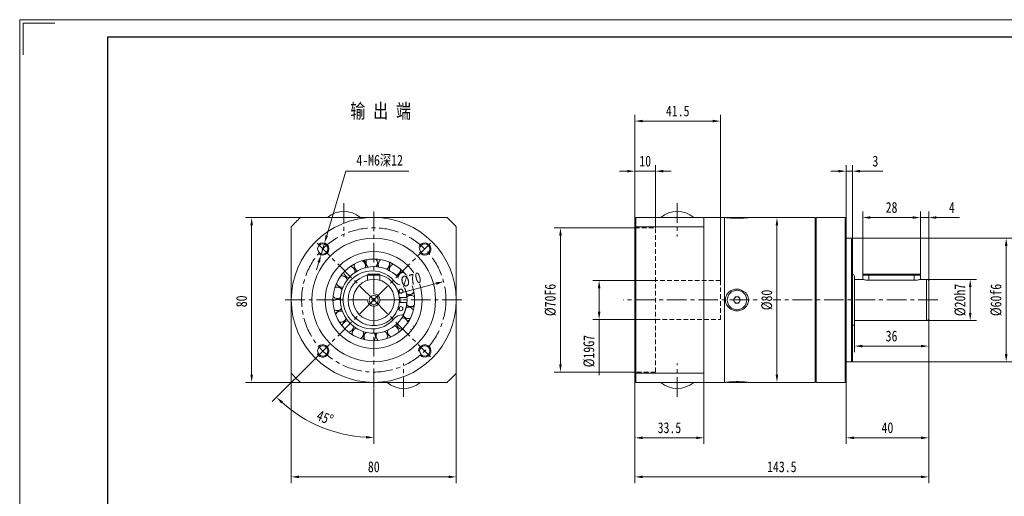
# Model space of a CAD drawing. Header units: millimetres. Extents: x -82 to 634, y -86 to 420.
# Tile 2 of 3: x -82 to 395, y 189 to 420. Entities that reach past the tile are written whole.
import ezdxf

# ---------------------------------------------------------------- set-up
doc = ezdxf.new("R2010")
doc.units = ezdxf.units.MM
doc.header["$LTSCALE"] = 1.5
doc.linetypes.add('CENTER', pattern=[10.16, 6.35, -1.27, 1.27, -1.27])
doc.linetypes.add('DASHED', pattern=[0.75, 0.5, -0.25])
doc.layers.get('0').update_dxf_attribs({"lineweight": 18})
for name, color, linetype, lineweight in [('1轮廓实线层', 7, 'Continuous', 18), ('2细线层', 4, 'Continuous', 18), ('3中心线层', 1, 'CENTER', 18), ('4虚线层', 6, 'DASHED', 18), ('7标注层', 4, 'Continuous', 18), ('细实线', 7, 'Continuous', 18)]:
    doc.layers.add(name, color=color, linetype=linetype, lineweight=lineweight)
doc.styles.add('PC_TEXTSTYLE', font='txt', dxfattribs={"width": 0.8})
doc.styles.add('TH_GBDIM', font='txt', dxfattribs={"width": 0.8})
doc.dimstyles.new('TH_GBDIM', dxfattribs={"dimscale": 1.5, "dimtxt": 3.5, "dimasz": 2.5, "dimexe": 2, "dimexo": 0, "dimgap": 1.5, "dimtad": 1, "dimdec": 1, "dimdsep": 46, "dimtxsty": 'TH_GBDIM', "dimcen": 2.5, "dimdle": 5, "dimclrd": 4, "dimclre": 4, "dimclrt": 3, "dimadec": 0, "dimazin": 2, "dimtfac": 0.714286, "dimtdec": 1, "dimtmove": 0, "dimatfit": 3, "dimfxl": 1, "dimtolj": 1, "dimarcsym": 0})

# ---------------------------------------------------------------- blocks, each defined once
blk = doc.blocks.new('*X3')
at = {"layer": '7标注层', "transparency": 16777216}
for points in [[(395.63, 310.54), (396.88, 310.54), (396.25, 314.29)], [(395.63, 258.04), (396.88, 258.04), (396.25, 254.29)]]:
    blk.add_hatch(color=4, dxfattribs=at).paths.add_polyline_path(points, flags=0)
at = {"layer": '7标注层', "color": 4, "transparency": 16777216}
for p, q in [((321.14, 314.29), (399.25, 314.29)), ((396.25, 310.54), (396.25, 258.04)), ((321.14, 254.29), (399.25, 254.29))]:
    blk.add_line(p, q, dxfattribs=at)
at = {"layer": '7标注层', "color": 3, "transparency": 16777216, "insert": (391.38, 284.29), "char_height": 5.25, "width": 28.98, "attachment_point": 5, "rotation": 90, "style": 'TH_GBDIM'}
blk.add_mtext('%%C60f6', dxfattribs=at)
blk = doc.blocks.new('*X4')
at = {"layer": '7标注层', "transparency": 16777216}
for points in [[(378.17, 290.54), (379.42, 290.54), (378.8, 294.29)], [(378.17, 278.04), (379.42, 278.04), (378.8, 274.29)]]:
    blk.add_hatch(color=4, dxfattribs=at).paths.add_polyline_path(points, flags=0)
at = {"layer": '7标注层', "color": 4, "transparency": 16777216}
for p, q in [((357.64, 294.29), (381.8, 294.29)), ((378.8, 278.04), (378.8, 290.54)), ((357.64, 274.29), (381.8, 274.29))]:
    blk.add_line(p, q, dxfattribs=at)
at = {"layer": '7标注层', "color": 3, "transparency": 16777216, "insert": (373.92, 284.29), "char_height": 5.25, "width": 28.9333, "attachment_point": 5, "rotation": 90, "style": 'TH_GBDIM'}
blk.add_mtext('%%C20h7', dxfattribs=at)
blk = doc.blocks.new('*X5')
at = {"layer": '7标注层', "transparency": 16777216}
for points in [[(179.39, 315.54), (180.64, 315.54), (180.01, 319.29)], [(179.39, 253.04), (180.64, 253.04), (180.01, 249.29)]]:
    blk.add_hatch(color=4, dxfattribs=at).paths.add_polyline_path(points, flags=0)
at = {"layer": '7标注层', "color": 4, "transparency": 16777216}
for p, q in [((216.14, 319.29), (177.01, 319.29)), ((180.01, 315.54), (180.01, 253.04)), ((216.14, 249.29), (177.01, 249.29))]:
    blk.add_line(p, q, dxfattribs=at)
at = {"layer": '7标注层', "color": 3, "transparency": 16777216, "insert": (175.14, 284.29), "char_height": 5.25, "width": 28.98, "attachment_point": 5, "rotation": 90, "style": 'TH_GBDIM'}
blk.add_mtext('%%C70F6', dxfattribs=at)
blk = doc.blocks.new('*X6')
at = {"layer": '7标注层', "transparency": 16777216}
for points in [[(212.39, 347.43), (212.39, 346.18), (216.14, 346.8)], [(229.89, 347.43), (229.89, 346.18), (226.14, 346.8)]]:
    blk.add_hatch(color=4, dxfattribs=at).paths.add_polyline_path(points, flags=0)
at = {"layer": '7标注层', "color": 4, "transparency": 16777216}
for p, q in [((216.14, 323.79), (216.14, 349.8)), ((226.14, 319.29), (226.14, 349.8)), ((212.39, 346.8), (208.64, 346.8)), ((216.14, 346.8), (226.14, 346.8)), ((229.89, 346.8), (233.64, 346.8))]:
    blk.add_line(p, q, dxfattribs=at)
at = {"layer": '7标注层', "color": 3, "transparency": 16777216, "insert": (221.14, 351.68), "char_height": 5.25, "width": 9.9867, "attachment_point": 5, "style": 'TH_GBDIM'}
blk.add_mtext('10', dxfattribs=at)
blk = doc.blocks.new('*X7')
at = {"layer": '7标注层', "transparency": 16777216}
for points in [[(219.89, 371.75), (219.89, 370.5), (216.14, 371.13)], [(253.89, 371.75), (253.89, 370.5), (257.64, 371.13)]]:
    blk.add_hatch(color=4, dxfattribs=at).paths.add_polyline_path(points, flags=0)
at = {"layer": '7标注层', "color": 4, "transparency": 16777216}
for p, q in [((216.14, 324.29), (216.14, 374.13)), ((257.64, 293.79), (257.64, 374.13)), ((219.89, 371.13), (253.89, 371.13))]:
    blk.add_line(p, q, dxfattribs=at)
at = {"layer": '7标注层', "color": 3, "transparency": 16777216, "insert": (236.89, 376), "char_height": 5.25, "width": 22.7267, "attachment_point": 5, "style": 'TH_GBDIM'}
blk.add_mtext('41.5', dxfattribs=at)
blk = doc.blocks.new('*X8')
at = {"layer": '7标注层', "transparency": 16777216}
for points in [[(219.89, 199.03), (219.89, 197.78), (216.14, 198.4)], [(354.89, 199.03), (354.89, 197.78), (358.64, 198.4)]]:
    blk.add_hatch(color=4, dxfattribs=at).paths.add_polyline_path(points, flags=0)
at = {"layer": '7标注层', "color": 4, "transparency": 16777216}
for p, q in [((358.64, 275.29), (358.64, 195.4)), ((216.14, 244.79), (216.14, 195.4)), ((219.89, 198.4), (354.89, 198.4))]:
    blk.add_line(p, q, dxfattribs=at)
at = {"layer": '7标注层', "color": 3, "transparency": 16777216, "insert": (287.39, 203.28), "char_height": 5.25, "width": 27.7667, "attachment_point": 5, "style": 'TH_GBDIM'}
blk.add_mtext('143.5', dxfattribs=at)
blk = doc.blocks.new('*X9')
at = {"layer": '7标注层', "transparency": 16777216}
for points in [[(350.89, 324.92), (350.89, 323.67), (354.64, 324.29)], [(362.39, 324.92), (362.39, 323.67), (358.64, 324.29)]]:
    blk.add_hatch(color=4, dxfattribs=at).paths.add_polyline_path(points, flags=0)
at = {"layer": '7标注层', "color": 4, "transparency": 16777216}
for p, q in [((354.64, 296.39), (354.64, 327.29)), ((358.64, 293.29), (358.64, 327.29)), ((350.89, 324.29), (347.14, 324.29)), ((354.64, 324.29), (358.64, 324.29)), ((362.39, 324.29), (373.64, 324.29))]:
    blk.add_line(p, q, dxfattribs=at)
at = {"layer": '7标注层', "color": 3, "transparency": 16777216, "insert": (369.89, 329.17), "char_height": 5.25, "width": 5.1333, "attachment_point": 5, "style": 'TH_GBDIM'}
blk.add_mtext('4', dxfattribs=at)
blk = doc.blocks.new('*X10')
at = {"layer": '7标注层', "transparency": 16777216}
for points in [[(330.39, 324.92), (330.39, 323.67), (326.64, 324.29)], [(350.89, 324.92), (350.89, 323.67), (354.64, 324.29)]]:
    blk.add_hatch(color=4, dxfattribs=at).paths.add_polyline_path(points, flags=0)
at = {"layer": '7标注层', "color": 4, "transparency": 16777216}
for p, q in [((326.64, 296.39), (326.64, 327.29)), ((354.64, 296.39), (354.64, 327.29)), ((330.39, 324.29), (350.89, 324.29))]:
    blk.add_line(p, q, dxfattribs=at)
at = {"layer": '7标注层', "color": 3, "transparency": 16777216, "insert": (340.64, 329.17), "char_height": 5.25, "width": 10.64, "attachment_point": 5, "style": 'TH_GBDIM'}
blk.add_mtext('28', dxfattribs=at)
blk = doc.blocks.new('*X11')
at = {"layer": '7标注层', "transparency": 16777216}
for points in [[(326.39, 262.52), (326.39, 261.27), (322.64, 261.89)], [(354.89, 262.52), (354.89, 261.27), (358.64, 261.89)]]:
    blk.add_hatch(color=4, dxfattribs=at).paths.add_polyline_path(points, flags=0)
at = {"layer": '7标注层', "color": 4, "transparency": 16777216}
for p, q in [((322.64, 272.79), (322.64, 258.89)), ((358.64, 272.79), (358.64, 258.89)), ((326.39, 261.89), (354.89, 261.89))]:
    blk.add_line(p, q, dxfattribs=at)
at = {"layer": '7标注层', "color": 3, "transparency": 16777216, "insert": (340.64, 266.77), "char_height": 5.25, "width": 10.5933, "attachment_point": 5, "style": 'TH_GBDIM'}
blk.add_mtext('36', dxfattribs=at)
blk = doc.blocks.new('*X12')
at = {"layer": '7标注层', "transparency": 16777216}
for points in [[(314.89, 347.43), (314.89, 346.18), (318.64, 346.8)], [(325.39, 347.43), (325.39, 346.18), (321.64, 346.8)]]:
    blk.add_hatch(color=4, dxfattribs=at).paths.add_polyline_path(points, flags=0)
at = {"layer": '7标注层', "color": 4, "transparency": 16777216}
for p, q in [((318.64, 323.79), (318.64, 349.8)), ((321.64, 313.79), (321.64, 349.8)), ((314.89, 346.8), (311.14, 346.8)), ((318.64, 346.8), (321.64, 346.8)), ((325.39, 346.8), (336.44, 346.8))]:
    blk.add_line(p, q, dxfattribs=at)
at = {"layer": '7标注层', "color": 3, "transparency": 16777216, "insert": (332.79, 351.68), "char_height": 5.25, "width": 4.5267, "attachment_point": 5, "style": 'TH_GBDIM'}
blk.add_mtext('3', dxfattribs=at)
blk = doc.blocks.new('*X13')
at = {"layer": '7标注层', "transparency": 16777216}
for points in [[(322.39, 217.99), (322.39, 216.74), (318.64, 217.37)], [(354.89, 217.99), (354.89, 216.74), (358.64, 217.37)]]:
    blk.add_hatch(color=4, dxfattribs=at).paths.add_polyline_path(points, flags=0)
at = {"layer": '7标注层', "color": 4, "transparency": 16777216}
for p, q in [((318.64, 244.79), (318.64, 214.37)), ((358.64, 244.79), (358.64, 214.37)), ((322.39, 217.37), (354.89, 217.37))]:
    blk.add_line(p, q, dxfattribs=at)
at = {"layer": '7标注层', "color": 3, "transparency": 16777216, "insert": (338.64, 222.24), "char_height": 5.25, "width": 10.92, "attachment_point": 5, "style": 'TH_GBDIM'}
blk.add_mtext('40', dxfattribs=at)
blk = doc.blocks.new('*X14')
at = {"layer": '7标注层', "transparency": 16777216}
for points in [[(219.89, 217.99), (219.89, 216.74), (216.14, 217.37)], [(245.89, 217.99), (245.89, 216.74), (249.64, 217.37)]]:
    blk.add_hatch(color=4, dxfattribs=at).paths.add_polyline_path(points, flags=0)
at = {"layer": '7标注层', "color": 4, "transparency": 16777216}
for p, q in [((216.14, 244.29), (216.14, 214.37)), ((249.64, 244.29), (249.64, 214.37)), ((219.89, 217.37), (245.89, 217.37))]:
    blk.add_line(p, q, dxfattribs=at)
at = {"layer": '7标注层', "color": 3, "transparency": 16777216, "insert": (232.89, 222.24), "char_height": 5.25, "width": 22.4467, "attachment_point": 5, "style": 'TH_GBDIM'}
blk.add_mtext('33.5', dxfattribs=at)
blk = doc.blocks.new('*X18')
at = {"layer": '7标注层', "transparency": 16777216}
for points in [[(66.01, 315.69), (67.21, 315.34), (65.55, 311.92)], [(62.19, 302.74), (63.39, 302.39), (63.85, 306.16)]]:
    blk.add_hatch(color=4, dxfattribs=at).paths.add_polyline_path(points, flags=0)
at = {"layer": '7标注层', "color": 4, "transparency": 16777216}
for p, q in [((75.82, 346.8), (66.61, 315.51)), ((106.53, 346.8), (75.82, 346.8)), ((63.85, 306.16), (65.55, 311.92)), ((62.79, 302.56), (61.73, 298.97))]:
    blk.add_line(p, q, dxfattribs=at)
at = {"layer": '7标注层', "color": 3, "transparency": 16777216, "insert": (92.3, 351.88), "char_height": 5.25, "width": 46.62, "attachment_point": 5, "style": 'TH_GBDIM'}
blk.add_mtext('4-M6深12', dxfattribs=at)
blk = doc.blocks.new('*X23')
at = {"layer": '7标注层', "transparency": 16777216}
for points in [[(53.2, 199.03), (53.2, 197.78), (49.45, 198.4)], [(125.7, 199.03), (125.7, 197.78), (129.45, 198.4)]]:
    blk.add_hatch(color=4, dxfattribs=at).paths.add_polyline_path(points, flags=0)
at = {"layer": '7标注层', "color": 4, "transparency": 16777216}
for p, q in [((49.45, 248.76), (49.45, 195.4)), ((129.45, 248.76), (129.45, 195.4)), ((53.2, 198.4), (125.7, 198.4))]:
    blk.add_line(p, q, dxfattribs=at)
at = {"layer": '7标注层', "color": 3, "transparency": 16777216, "insert": (89.45, 203.28), "char_height": 5.25, "width": 10.8267, "attachment_point": 5, "style": 'TH_GBDIM'}
blk.add_mtext('80', dxfattribs=at)
blk = doc.blocks.new('*X24')
at = {"layer": '7标注层', "transparency": 16777216}
for points in [[(29.58, 320.54), (30.83, 320.54), (30.21, 324.29)], [(29.58, 248.04), (30.83, 248.04), (30.21, 244.29)]]:
    blk.add_hatch(color=4, dxfattribs=at).paths.add_polyline_path(points, flags=0)
at = {"layer": '7标注层', "color": 4, "transparency": 16777216}
for p, q in [((53.92, 324.29), (27.21, 324.29)), ((30.21, 320.54), (30.21, 248.04)), ((53.92, 244.29), (27.21, 244.29))]:
    blk.add_line(p, q, dxfattribs=at)
at = {"layer": '7标注层', "color": 3, "transparency": 16777216, "insert": (25.33, 283.63), "char_height": 5.25, "width": 10.8267, "attachment_point": 5, "rotation": 90, "style": 'TH_GBDIM'}
blk.add_mtext('80', dxfattribs=at)
blk = doc.blocks.new('*X26')
at = {"transparency": 16777216}
for points in [[(44.54, 234.05), (45.4, 234.96), (42.24, 237.08)], [(85.72, 218.26), (85.68, 217.01), (89.45, 217.53)]]:
    blk.add_hatch(color=4, dxfattribs=at).paths.add_polyline_path(points, flags=0)
at = {"color": 4, "transparency": 16777216}
for p, q in [((61.92, 256.76), (40.12, 234.96)), ((89.45, 241.29), (89.45, 214.53))]:
    blk.add_line(p, q, dxfattribs=at)
blk.add_arc((89.45, 284.29), 66.76, 228.2188, 266.7812, dxfattribs=at)
at = {"color": 3, "transparency": 16777216, "insert": (65.77, 227.12), "char_height": 5.25, "width": 18.8557, "attachment_point": 5, "rotation": 337.5, "style": 'TH_GBDIM'}
blk.add_mtext('45%%D', dxfattribs=at)
blk = doc.blocks.new('*X28')
at = {"layer": '7标注层', "transparency": 16777216}
for points in [[(284.41, 320.54), (285.66, 320.54), (285.04, 324.29)], [(284.41, 248.04), (285.66, 248.04), (285.04, 244.29)]]:
    blk.add_hatch(color=4, dxfattribs=at).paths.add_polyline_path(points, flags=0)
at = {"layer": '7标注层', "color": 4, "transparency": 16777216}
for p, q in [((282.44, 324.29), (288.04, 324.29)), ((285.04, 320.54), (285.04, 248.04)), ((282.44, 244.29), (288.04, 244.29))]:
    blk.add_line(p, q, dxfattribs=at)
at = {"layer": '7标注层', "color": 3, "transparency": 16777216, "insert": (280.16, 284.29), "char_height": 5.25, "width": 17.08, "attachment_point": 5, "rotation": 90, "style": 'TH_GBDIM'}
blk.add_mtext('%%C80', dxfattribs=at)
blk = doc.blocks.new('*X29')
at = {"layer": '7标注层', "transparency": 16777216}
for points in [[(198.15, 289.99), (199.4, 289.99), (198.78, 293.74)], [(198.15, 278.59), (199.4, 278.59), (198.78, 274.84)]]:
    blk.add_hatch(color=4, dxfattribs=at).paths.add_polyline_path(points, flags=0)
at = {"layer": '7标注层', "color": 4, "transparency": 16777216}
for p, q in [((226.14, 293.74), (195.78, 293.74)), ((198.78, 289.99), (198.78, 278.59)), ((226.14, 274.84), (195.78, 274.84)), ((198.78, 274.84), (198.78, 247.79))]:
    blk.add_line(p, q, dxfattribs=at)
at = {"layer": '7标注层', "color": 3, "transparency": 16777216, "insert": (193.9, 259.44), "char_height": 5.25, "width": 28.9333, "attachment_point": 5, "rotation": 90, "style": 'TH_GBDIM'}
blk.add_mtext('%%C19G7', dxfattribs=at)
blk = doc.blocks.new('*X30')
at = {"layer": '7标注层', "transparency": 16777216}
blk.add_hatch(color=4, dxfattribs=at).paths.add_polyline_path([(119.51, 292.85), (119.83, 291.64), (123.29, 293.2)], flags=0)
at = {"layer": '7标注层', "color": 4, "transparency": 16777216}
blk.add_line((101.44, 287.45), (119.67, 292.24), dxfattribs=at)
at = {"layer": '7标注层', "color": 3, "transparency": 16777216, "insert": (107.5, 294.08), "char_height": 5.25, "width": 19.1456, "attachment_point": 5, "rotation": 14.7469, "style": 'TH_GBDIM'}
blk.add_mtext('%%C70', dxfattribs=at)

msp = doc.modelspace()

# ---------------------------------------------------------------- linework, layer by layer
at = {"color": 7, "linetype": 'Continuous', "lineweight": 15}
for p, q in [((84.732499, 324.290302), (84.732499, 324.011442)), ((84.732499, 324.290302), (89.447499, 324.290302)), ((89.447499, 324.290302), (94.162499, 324.290302)), ((94.162499, 324.290302), (94.162499, 324.011442)), ((216.140027, 319.627961), (216.140027, 323.790303)), ((216.640028, 324.290304), (216.640028, 319.818462)), ((249.640024, 324.290304), (216.640028, 324.290304)), ((249.640024, 324.290304), (249.640024, 319.818462)), ((259.640026, 284.290303), (259.640026, 324.290304)), ((259.640026, 244.290302), (259.640026, 324.290304)), ((260.925026, 324.290304), (260.925026, 324.19057)), ((260.925026, 324.290304), (263.282525, 324.290304)), ((263.282525, 324.290304), (270.355026, 324.290304)), ((270.355026, 324.290304), (270.355026, 324.190082)), ((303.640026, 244.290302), (303.640026, 324.290304)), ((304.140027, 324.290304), (304.140027, 284.290303)), ((318.140025, 244.290302), (318.140025, 324.290304)), ((318.640026, 323.790303), (318.640026, 244.790303)), ((49.447498, 319.81846), (49.447498, 289.076533)), ((129.4475, 319.81846), (129.4475, 289.129875)), ((216.140027, 248.952644), (216.140027, 319.627961)), ((216.640028, 319.818462), (249.640024, 319.818462)), ((216.640028, 319.818462), (216.640028, 248.762144)), ((249.640024, 284.290303), (249.640024, 319.818462)), ((321.140028, 254.290304), (321.140028, 314.290302)), ((321.640025, 313.790303), (321.640025, 254.790305)), ((86.847499, 296.790303), (86.447499, 296.390304)), ((92.447499, 296.390304), (86.447499, 296.390304)), ((86.447499, 296.390304), (86.447499, 293.829696)), ((86.847499, 296.790303), (92.047499, 296.790303)), ((92.047499, 296.790303), (92.447499, 296.390304)), ((92.447499, 296.390304), (92.447499, 293.829696)), ((326.640028, 296.390303), (326.640028, 294.290303)), ((329.640026, 296.390303), (326.640028, 296.390303)), ((327.040027, 296.790303), (329.640026, 296.790303)), ((329.640026, 296.790303), (329.640026, 296.390303)), ((329.640026, 296.790303), (351.640026, 296.790303)), ((351.640026, 296.390303), (329.640026, 296.390303)), ((329.640026, 296.390303), (329.640026, 293.829695)), ((351.640026, 296.390303), (351.640026, 296.790303)), ((351.640026, 296.790303), (354.240026, 296.790303)), ((354.640025, 296.390303), (351.640026, 296.390303)), ((351.640026, 296.390303), (351.640026, 293.829695)), ((354.640025, 296.390303), (354.640025, 294.290303)), ((103.766718, 291.540304), (103.036151, 291.540304)), ((110.650387, 292.941749), (110.695296, 293.095478)), ((322.640027, 295.790303), (322.640027, 284.290303)), ((351.640026, 293.829695), (329.640026, 293.829695)), ((357.640023, 284.290303), (357.640023, 294.290303)), ((358.640025, 293.290303), (358.640025, 284.290303)), ((49.447498, 284.290303), (49.447498, 289.005303)), ((107.65316, 286.987577), (107.173272, 286.522795)), ((108.972412, 287.774395), (108.612648, 287.614849)), ((129.4475, 289.005303), (129.4475, 284.290303)), ((49.447498, 279.575303), (49.447498, 284.290303)), ((73.25805, 285.428525), (73.300742, 285.092407)), ((101.884842, 285.540303), (105.448749, 285.540303)), ((105.448749, 283.040303), (101.884842, 283.040303)), ((129.4475, 284.290303), (129.4475, 279.575303)), ((249.640024, 248.762144), (249.640024, 284.290303)), ((259.640026, 244.290302), (259.640026, 284.290303)), ((263.907976, 284.290303), (264.774001, 285.790303)), ((264.774001, 282.790303), (263.907976, 284.290303)), ((264.774001, 285.790303), (266.506052, 285.790303)), ((266.506052, 282.790303), (264.774001, 282.790303)), ((266.506052, 285.790303), (267.372077, 284.290303)), ((267.372077, 284.290303), (266.506052, 282.790303)), ((304.140027, 284.290303), (304.140027, 244.290302)), ((322.640027, 284.290303), (322.640027, 272.790303)), ((357.640023, 274.290303), (357.640023, 284.290303)), ((358.640025, 284.290303), (358.640025, 275.290303)), ((49.447498, 279.450732), (49.447498, 248.762146)), ((129.4475, 279.504074), (129.4475, 248.762146)), ((103.036151, 277.040303), (103.766718, 277.040303)), ((108.581491, 271.527454), (108.567283, 271.686976)), ((216.140027, 244.790303), (216.140027, 248.952644)), ((249.640024, 248.762144), (216.640028, 248.762144)), ((216.640028, 248.762144), (216.640028, 244.290302)), ((249.640024, 248.762144), (249.640024, 244.290302)), ((84.732499, 244.569164), (84.732499, 244.290304)), ((89.447499, 244.290304), (84.732499, 244.290304)), ((94.162499, 244.290304), (89.447499, 244.290304)), ((94.162499, 244.569164), (94.162499, 244.290304)), ((216.640028, 244.290302), (249.640024, 244.290302)), ((260.925026, 244.390043), (260.925026, 244.290302)), ((270.355026, 244.290302), (260.925026, 244.290302)), ((270.355026, 244.390095), (270.355026, 244.290302))]:
    msp.add_line(p, q, dxfattribs=at)
for points in [[(85.090933, 303.639243), (85.313527, 303.203553), (85.734002, 302.590929)], [(91.689241, 300.927719), (91.52567, 300.85255), (90.743715, 300.581819)], [(91.060053, 301.097423), (91.080132, 301.10468), (91.616907, 301.338248)], [(109.919575, 294.773341), (109.835538, 294.813199), (109.77337, 294.838714)], [(101.678994, 288.980775), (102.058108, 287.837494), (102.107412, 287.65729)], [(106.549193, 286.387379), (106.643433, 286.512312), (106.895885, 286.812459)], [(72.916304, 284.349092), (72.923382, 284.608939), (72.882937, 285.229014)], [(73.283192, 284.014096), (73.232238, 284.051983), (72.99306, 284.207303)], [(101.884842, 283.040303), (101.947498, 284.290303), (101.884842, 285.540303)], [(109.216597, 285.88526), (109.097433, 285.98053), (108.816555, 286.166721)], [(102.107412, 280.923317), (101.780819, 279.874512), (101.678994, 279.599831)], [(106.261589, 280.720551), (106.176094, 280.872369), (105.939461, 281.371608)], [(106.514657, 281.087359), (106.592078, 280.947932), (106.756866, 280.682915)], [(89.612334, 268.11079), (90.080319, 268.015029), (90.747944, 267.796777)], [(90.615521, 267.418826), (90.442933, 267.485459), (89.911356, 267.644616)], [(107.338662, 269.996378), (107.404599, 270.009337), (107.494778, 270.032121)], [(84.12119, 265.185552), (84.260342, 265.462151), (84.626689, 266.043274)], [(84.752687, 265.514212), (84.676327, 265.386587), (84.514051, 265.080354)]]:
    msp.add_lwpolyline(points, dxfattribs=at)
for centre, radius in [((89.447499, 284.290303), 40), ((89.447499, 284.290303), 30), ((64.698762, 309.039041), 2.5), ((114.196236, 309.039041), 2.5), ((89.447499, 284.290303), 23.5), ((89.447499, 284.290303), 19.833333), ((89.447499, 284.290303), 16.166667), ((89.447499, 284.290303), 10), ((102.57676, 288.540303), 1), ((265.640026, 284.290303), 4.715), ((102.57676, 280.040303), 1), ((64.698762, 259.541566), 2.5), ((114.196236, 259.541566), 2.5)]:
    msp.add_circle(centre, radius, dxfattribs=at)
msp.add_circle((89.447499, 284.290303), 2.2)
for centre, radius, start, end in [((74.947499, 315.123637), 12.166667, 48.88790956, 131.11209044), ((236.640026, 315.123636), 12.166667, 48.88790956, 131.11209044), ((89.447499, 284.290303), 53.5, 131.61160919, 138.38839081), ((89.447499, 284.290303), 53.5, 41.61160919, 48.38839081), ((82.68183, 300.970403), 2.75, 163.45254765, 247.24026097), ((82.68183, 300.970403), 2.75, 336.9159865, 59.97286058), ((82.781859, 301.010628), 2.75, 336.57280494, 60.36051826), ((89.447499, 305.590303), 5.1735, 203.27715433, 224.02528144), ((88.464432, 302.263438), 2.75, 144.50517923, 228.29289255), ((88.464432, 302.263438), 2.75, 317.96861808, 41.7563314), ((88.572102, 302.269004), 2.75, 317.62543652, 41.41314984), ((94.353565, 301.608805), 2.75, 125.5578108, 209.34552413), ((94.353565, 301.608805), 2.75, 299.02124966, 22.80896298), ((94.457208, 301.579109), 2.75, 298.6780681, 22.46578142), ((99.711049, 299.077444), 2.75, 106.61044238, 190.39815571), ((88.617499, 284.290303), 14.1, 39.17716711, 320.82283289), ((77.632393, 297.86982), 2.75, 182.39991607, 266.18762939), ((89.447499, 284.290303), 12.5, 103.66981248, 180), ((89.447499, 284.290303), 12.5, 180, 76.33018752), ((77.632393, 297.86982), 2.75, 59.97286058, 79.65106824), ((77.713941, 297.940345), 2.75, 355.52017336, 79.30788668), ((77.632393, 297.86982), 2.75, 355.86335492, 59.97286058), ((99.711049, 299.077444), 2.75, 280.07388124, 3.86159456), ((99.799434, 299.015704), 2.75, 279.73069968, 3.518413), ((103.956319, 294.943667), 2.75, 87.66307396, 171.45078728), ((321.640026, 295.790303), 1, 0, 90), ((73.863306, 293.297686), 2.75, 201.34728449, 285.13499781), ((73.863306, 293.297686), 2.75, 59.97286058, 98.59843666), ((73.917537, 293.390868), 2.75, 14.46754178, 98.2552551), ((73.863306, 293.297686), 2.75, 14.81072334, 59.97286058), ((103.03615, 296.040303), 4.5, 219.17716711, 270), ((103.956319, 294.943667), 2.75, 261.12651281, 344.91422614), ((104.019868, 294.856573), 2.75, 260.78333126, 323.90213764), ((89.447499, 284.290303), 16.05, 4.46681152, 26.85366688), ((106.629332, 289.655432), 2.75, 68.71570554, 152.50341886), ((109.235074, 293.438629), 3, 180.65092737, 200.30517828), ((357.640026, 293.290303), 1, 0, 90), ((71.783009, 287.749462), 2.75, 59.97286058, 117.54580508), ((71.804044, 287.855204), 2.75, 33.4149102, 117.20262352), ((71.783009, 287.749462), 2.75, 33.75809176, 59.97286058), ((106.629332, 289.655432), 2.75, 242.17914439, 325.96685772), ((106.661159, 289.552423), 2.75, 241.83596283, 325.62367616), ((71.602494, 281.933227), 2.75, 52.36227862, 136.14999195), ((71.616932, 281.826385), 2.75, 59.97286058, 136.4931735), ((71.783009, 287.749462), 2.75, 220.29465291, 304.08236623), ((89.447499, 284.290303), 13.1, 354.52451493, 5.47548507), ((89.447499, 284.290303), 16.05, 333.14633312, 355.53318848), ((107.440427, 283.785802), 2.75, 223.23177597, 307.01948929), ((107.440427, 283.785802), 2.75, 59.97286058, 133.55605044), ((265.640026, 284.290303), 1.5, 150, 210), ((265.640026, 284.290303), 1.5, 90, 150), ((265.640026, 284.290303), 1.5, 210, 270), ((265.640026, 284.290303), 1.5, 30, 90), ((265.640026, 284.290303), 1.5, 270, 330), ((265.640026, 284.290303), 1.5, 330, 30), ((71.616932, 281.826385), 2.75, 239.24202133, 323.02973465), ((73.334727, 276.266677), 2.75, 71.30964705, 155.09736037), ((73.383075, 276.170311), 2.75, 71.6528286, 155.44054193), ((106.30171, 277.970843), 2.75, 59.97286058, 114.60868202), ((107.437083, 283.678041), 2.75, 222.88859441, 306.67630774), ((106.30171, 277.970843), 2.75, 30.8209687, 59.97286058), ((73.383075, 276.170311), 2.75, 258.18938975, 341.97710307), ((76.813029, 271.46961), 2.75, 90.25701547, 174.04472879), ((76.890047, 271.394165), 2.75, 90.60019703, 174.38791035), ((103.03615, 272.540303), 4.5, 90, 140.82283289), ((103.267749, 272.757711), 2.75, 184.99385757, 268.05073165), ((103.336577, 272.840696), 2.75, 185.33703913, 269.12475245), ((103.336577, 272.840696), 2.75, 59.97286058, 95.6613136), ((106.263556, 277.870006), 2.75, 203.94122599, 287.72893931), ((106.30171, 277.970843), 2.75, 204.28440755, 288.07212087), ((103.336577, 272.840696), 2.75, 11.87360028, 59.97286058), ((107.082432, 271.474332), 3, 98.00338283, 116.3980507), ((321.640026, 272.790303), 1, 270, 0), ((357.640026, 275.290303), 1, 270, 0), ((76.890047, 271.394165), 2.75, 277.13675817, 0.92447149), ((81.660472, 268.061865), 2.75, 109.20438389, 192.99209721), ((81.757813, 268.015515), 2.75, 109.54756545, 193.33527877), ((81.757813, 268.015515), 2.75, 296.08412659, 19.87183992), ((87.351759, 266.412723), 2.75, 128.15175231, 211.93946563), ((87.458877, 266.400491), 2.75, 128.49493387, 212.28264719), ((87.458877, 266.400491), 2.75, 315.03149502, 38.81920834), ((93.270153, 266.700894), 2.75, 147.09912073, 230.88683405), ((93.375438, 266.724106), 2.75, 147.44230229, 231.23001561), ((93.375438, 266.724106), 2.75, 333.97886344, 57.76657676), ((98.774303, 268.895151), 2.75, 166.04648915, 249.83420247), ((98.866347, 268.951291), 2.75, 166.38967071, 250.17738403), ((98.866347, 268.951291), 2.75, 59.97286058, 76.71394518), ((98.866347, 268.951291), 2.75, 352.92623186, 59.97286058), ((89.447499, 284.290303), 53.5, 221.61160919, 228.38839081), ((89.447499, 284.290303), 53.5, 311.61160919, 318.38839081), ((103.947499, 253.45697), 12.166667, 228.88790956, 311.11209044), ((236.640026, 253.456969), 12.166667, 228.88790956, 311.11209044)]:
    msp.add_arc(centre, radius, start, end, dxfattribs=at)
at = {"color": 4}
msp.add_arc((89.447499, 284.290303), 3, 179.99451282, 90, dxfattribs=at)
at = {"color": 7, "linetype": 'Continuous', "lineweight": 15}
for points, knots in [([(53.91934, 324.290302), (55.782443, 324.290302), (59.511901, 324.290302), (65.222047, 324.290302), (71.033345, 324.290302), (76.337772, 324.290302), (80.875216, 324.290302), (83.436419, 324.290302), (84.607927, 324.290302)], [0, 0, 0, 0, 5.8461409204, 11.7024874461, 17.521224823, 23.3377627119, 27.3262802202, 30.6885872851, 30.6885872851, 30.6885872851, 30.6885872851]), ([(94.233729, 324.290302), (94.489767, 324.290302), (96.225434, 324.290302), (99.413108, 324.290302), (103.823139, 324.290302), (108.21826, 324.290302), (112.59741, 324.290302), (116.84415, 324.290302), (120.972296, 324.290302), (123.640807, 324.290302), (124.975658, 324.290302)], [0, 0, 0, 0, 0.7327971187, 4.9675877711, 9.1981096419, 13.5826298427, 17.9708838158, 22.3575499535, 26.5478700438, 30.7419290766, 30.7419290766, 30.7419290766, 30.7419290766]), ([(269.477014, 324.107139), (269.046751, 324.073657), (268.365081, 324.020611), (267.259018, 323.96996), (266.319285, 323.945477), (265.338982, 323.941203), (264.361886, 323.95851), (263.408403, 323.996036), (262.53006, 324.048681), (261.739541, 324.110646), (261.088235, 324.172112), (260.574594, 324.227059), (260.237357, 324.266247), (260.057388, 324.28816), (260.057379, 324.288172), (260.057376, 324.288177)], [0, 0, 0, 0, 1.1910854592, 1.8870519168, 2.6018665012, 3.3219188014, 4.0624216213, 4.7892361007, 5.5378299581, 6.2513180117, 6.987584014, 7.6656947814, 8.3663224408, 8.9992560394, 9.4382914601, 9.4382914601, 9.4382914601, 9.4382914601]), ([(271.224842, 324.288441), (271.224782, 324.288434), (271.224631, 324.288416), (271.064342, 324.268811), (270.768581, 324.234492), (270.280116, 324.180303), (269.780215, 324.134761), (269.477014, 324.107139)], [0, 0, 0, 0, 0.2238990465, 0.5669366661, 0.8966800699, 1.2353133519, 1.7572983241, 1.7572983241, 1.7572983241, 1.7572983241]), ([(329.640026, 293.829695), (329.311409, 293.839891), (328.65454, 293.860272), (327.77181, 294.002052), (327.091578, 294.158721), (326.685556, 294.276486), (326.677436, 294.279106), (326.674107, 294.28018)], [0, 0, 0, 0, 0.6266800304, 1.2526593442, 1.8966368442, 2.5536602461, 3.0101796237, 3.0101796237, 3.0101796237, 3.0101796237]), ([(354.605946, 294.28018), (354.615965, 294.283152), (354.660085, 294.296241), (354.412677, 294.222), (353.88552, 294.083276), (353.079325, 293.924152), (352.279121, 293.838778), (351.788361, 293.831803), (351.640026, 293.829695)], [0, 0, 0, 0, 0.1839683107, 0.8100829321, 1.4437009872, 2.1017180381, 2.7657329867, 3.0533784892, 3.0533784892, 3.0533784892, 3.0533784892]), ([(269.477014, 288.113865), (269.670115, 287.927884), (270.056273, 287.555964), (270.542552, 286.870125), (270.929265, 286.087316), (271.176139, 285.231919), (271.262896, 284.364489), (271.204134, 283.521503), (271.002911, 282.710738), (270.675913, 281.945964), (270.22442, 281.240752), (269.654269, 280.598013), (268.975045, 280.044806), (268.188204, 279.586231), (267.319555, 279.253792), (266.378994, 279.056035), (265.40564, 279.015271), (264.422673, 279.134089), (263.470977, 279.418814), (262.582038, 279.857246), (261.789229, 280.441952), (261.123755, 281.140073), (260.605707, 281.93496), (260.249327, 282.775999), (260.057735, 283.647645), (260.019628, 284.505204), (260.131203, 285.341995), (260.37355, 286.137213), (260.745558, 286.881427), (261.237813, 287.569933), (261.844735, 288.179686), (262.564842, 288.70715), (263.377921, 289.120733), (264.278068, 289.412381), (265.229288, 289.555199), (266.213363, 289.544495), (267.18544, 289.364621), (269.477014, 288.113865), (269.477014, 288.113865)], [0, 0, 0, 0, 0.8035781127, 1.6069749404, 2.5095036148, 3.411769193, 4.260469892, 5.1091600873, 5.9310678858, 6.7531437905, 7.5931402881, 8.433360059, 9.3225622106, 10.2119524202, 11.1558491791, 12.0998418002, 13.0807210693, 14.0615872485, 15.0534257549, 16.0451043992, 17.0208377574, 17.9962404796, 18.9252517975, 19.8539301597, 20.7203958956, 21.5867661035, 22.412505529, 23.2383699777, 24.0679323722, 24.8977116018, 25.7687660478, 26.6400270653, 27.5669788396, 28.4940631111, 29.4655704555, 30.4371046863, 31.4282018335, 34.0490625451, 34.0490625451, 34.0490625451, 34.0490625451]), ([(84.66127, 244.290304), (83.556299, 244.290304), (81.103577, 244.290304), (77.297266, 244.290304), (73.252297, 244.290304), (69.219311, 244.290304), (64.633348, 244.290304), (59.515429, 244.290304), (55.78599, 244.290304), (53.91934, 244.290304)], [0, 0, 0, 0, 3.1707481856, 7.0381583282, 11.0367695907, 15.0387269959, 19.0390732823, 24.8844424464, 30.7419294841, 30.7419294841, 30.7419294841, 30.7419294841]), ([(124.975658, 244.290304), (123.641932, 244.290304), (120.97343, 244.290304), (116.890575, 244.290304), (112.735466, 244.290304), (108.499342, 244.290304), (104.157094, 244.290304), (99.703482, 244.290304), (96.389591, 244.290304), (94.57402, 244.290304), (94.28707, 244.290304)], [0, 0, 0, 0, 4.1902664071, 8.3838321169, 12.6301240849, 16.8778536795, 21.1222829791, 25.4925203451, 29.8673535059, 30.6885875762, 30.6885875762, 30.6885875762, 30.6885875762]), ([(260.055176, 244.292157), (260.050606, 244.291599), (260.029662, 244.289039), (260.136607, 244.302169), (260.369284, 244.329903), (260.743442, 244.372063), (261.233346, 244.422696), (261.841404, 244.478297), (262.55856, 244.533474), (263.373781, 244.582412), (264.269965, 244.619099), (265.224654, 244.638403), (266.204135, 244.636855), (267.180926, 244.613711), (268.329174, 244.562627), (269.038384, 244.507538), (269.477014, 244.473467)], [0, 0, 0, 0, 0.1693818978, 0.7763100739, 1.4007293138, 2.0112151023, 2.637829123, 3.2790660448, 3.936781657, 4.6188850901, 5.3190266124, 6.0333778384, 6.7676348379, 7.4958078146, 8.2453599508, 9.4604358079, 9.4604358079, 9.4604358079, 9.4604358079]), ([(269.477014, 244.473467), (269.668197, 244.456502), (270.054913, 244.422186), (270.537291, 244.371913), (270.931519, 244.327579), (271.163372, 244.29973), (271.25926, 244.287956), (271.235404, 244.290869), (271.233157, 244.291144)], [0, 0, 0, 0, 0.3258746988, 0.659163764, 1.0233798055, 1.3994986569, 1.7423320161, 1.777977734, 1.777977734, 1.777977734, 1.777977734])]:
    msp.add_open_spline(points, degree=3, knots=knots, dxfattribs=at)
for points in [[(216.140027, 323.790303), (216.640028, 324.290304)], [(259.640026, 324.290304), (249.640024, 324.290304)], [(260.057376, 324.290304), (259.640026, 324.290304)], [(303.640026, 324.290304), (271.224842, 324.290304)], [(304.140027, 324.290304), (303.640026, 323.790303)], [(318.140025, 324.290304), (304.140027, 324.290304)], [(318.640026, 323.790303), (318.140025, 324.290304)], [(216.140027, 319.627961), (216.640028, 319.818462)], [(321.140028, 314.290302), (318.640026, 314.290302)], [(321.640025, 313.790303), (321.140028, 314.290302)], [(327.040027, 296.790303), (326.640028, 296.390303)], [(354.640025, 296.390303), (354.240026, 296.790303)], [(326.640028, 294.290303), (322.640027, 294.290303)], [(357.640023, 294.290303), (354.640025, 294.290303)], [(49.726362, 289.005303), (49.447498, 289.005303)], [(129.4475, 289.005303), (129.168636, 289.005303)], [(49.447498, 279.575303), (49.726362, 279.575303)], [(129.168636, 279.575303), (129.4475, 279.575303)], [(322.640027, 274.290303), (357.640023, 274.290303)], [(318.640026, 254.290304), (321.140028, 254.290304)], [(321.140028, 254.290304), (321.640025, 254.790305)], [(216.140027, 248.952644), (216.640028, 248.762144)], [(216.640028, 244.290302), (216.140027, 244.790303)], [(249.640024, 244.290302), (259.640026, 244.290302)], [(259.640026, 244.290302), (260.055176, 244.290302)], [(271.233157, 244.290302), (303.640026, 244.290302)], [(303.640026, 244.790303), (304.140027, 244.290302)], [(304.140027, 244.290302), (318.140025, 244.290302)], [(318.140025, 244.290302), (318.640026, 244.790303)]]:
    msp.add_open_spline(points, degree=1, dxfattribs=at)
at = {"layer": '2细线层'}
for centre, start, end in [((64.698762, 309.039041), 227.45628572, 135), ((114.196236, 309.039041), 213.12653828, 163.02904419), ((64.698762, 259.541566), 208.26801442, 132.54371428), ((114.196236, 259.541566), 222.54371428, 181.31411335)]:
    msp.add_arc(centre, 3, start, end, dxfattribs=at)
at = {"layer": '3中心线层'}
for p, q in [((74.947499, 331.256423), (74.947499, 315.123637)), ((236.640026, 331.256423), (236.640026, 315.123636)), ((89.447499, 327.290303), (89.447499, 241.290303)), ((89.447499, 284.290303), (61.917854, 311.819948)), ((89.447499, 284.290303), (116.977144, 311.819948)), ((46.447499, 284.290303), (132.447499, 284.290303)), ((89.447499, 284.290303), (61.917854, 256.760658)), ((89.447499, 284.290303), (116.977144, 256.760658)), ((363.110393, 284.290303), (210.599407, 284.290303)), ((103.947499, 237.324183), (103.947499, 253.45697)), ((236.640026, 237.324183), (236.640026, 253.45697))]:
    msp.add_line(p, q, dxfattribs=at)
msp.add_circle((89.447499, 284.290303), 35, dxfattribs=at)
at = {"layer": '4虚线层', "lineweight": 15, "ltscale": 3}
for p, q in [((216.140027, 319.290303), (226.140033, 319.290303)), ((226.140033, 249.290304), (226.140033, 319.290303)), ((257.640029, 293.737524), (226.140033, 293.737524)), ((257.640029, 293.790302), (257.640029, 274.843081)), ((226.140033, 274.843081), (257.640029, 274.843081)), ((226.140033, 249.290304), (216.140027, 249.290304))]:
    msp.add_line(p, q, dxfattribs=at)
at = {"layer": '细实线', "color": 3}
msp.add_lwpolyline([(-80.618546, 403.287286), (-80.618546, 418.643462), (-65.26237, 418.643462)], dxfattribs=at)

# ---------------------------------------------------------------- texts
at = {"color": 3, "insert": (78.080835, 379.508002), "char_height": 7, "width": 41.16158059, "attachment_point": 1, "style": 'PC_TEXTSTYLE'}
msp.add_mtext('输 出 端', dxfattribs=at)

# ---------------------------------------------------------------- dimensions: what is measured, and where the dimension line sits
dim = msp.add_angular_dim_2l(base=(63.8996, 222.61222), line1=((89.447499, 284.290303), (61.917854, 256.760658)), line2=((89.447499, 327.290303), (89.447499, 241.290303)), dimstyle='TH_GBDIM', override={"dimtad": 1, "dimtih": 0, "dimtoh": 0, "dimsah": 1, "dimtdec": 0, "dimtzin": 8})
dim.commit()
dim.dimension.update_dxf_attribs({"geometry": '*X26', "text_midpoint": (65.765182, 227.116133)})
at = {"layer": '7标注层'}
for base, p1, p2, override, picture, middle in [((257.640029, 371.129142), (216.140027, 324.290302), (257.640029, 293.790302), {"dimdec": 5, "dimsah": 1, "dimtzin": 0}, '*X7', (236.890028, 371.129142)), ((226.140033, 346.802464), (216.140027, 323.790303), (226.140033, 319.290303), {"dimdec": 0, "dimsah": 1, "dimtzin": 0}, '*X6', (221.14003, 346.802464)), ((354.640025, 324.290304), (358.640025, 293.290303), (354.640025, 296.390303), {"dimdec": 5, "dimsah": 1, "dimtzin": 0}, '*X9', (369.890025, 324.290304)), ((129.447499, 198.400463), (49.447498, 248.762146), (129.447499, 248.762145), {"dimsah": 1, "dimtzin": 0}, '*X23', (89.447498, 198.400463)), ((249.640028, 217.365082), (216.140027, 244.290303), (249.640028, 244.290303), {"dimdec": 5, "dimsah": 1, "dimtzin": 0}, '*X14', (232.890028, 217.365082)), ((358.640025, 217.365082), (318.640023, 244.790304), (358.640025, 244.790304), {"dimdec": 5, "dimsah": 1, "dimtzin": 0}, '*X13', (338.640024, 217.365082))]:
    dim = msp.add_linear_dim(base=base, p1=p1, p2=p2, dimstyle='TH_GBDIM', override=override, dxfattribs=at)
    dim.commit()
    dim.dimension.update_dxf_attribs({"geometry": picture, "text_midpoint": middle, "dimtype": 160})
dim = msp.add_diameter_dim_2p(p1=(63.850967, 306.161326), p2=(65.546557, 311.916756), text='4-M6深12', dimstyle='TH_GBDIM', override={"dimtoh": 1, "dimdec": 0, "dimpost": '%%C<>', "dimsah": 1, "dimtzin": 0}, dxfattribs=at)
dim.commit()
dim.dimension.update_dxf_attribs({"geometry": '*X18', "text_midpoint": (75.82413, 346.802464), "dimtype": 163})
for base, p1, p2, picture, middle in [((321.640021, 346.802464), (318.640023, 323.790304), (321.640021, 313.790303), '*X12', (332.790021, 351.677464)), ((354.640025, 324.290304), (326.640024, 296.390303), (354.640025, 296.390303), '*X10', (340.640024, 329.165304)), ((358.640025, 261.892292), (322.640023, 272.790302), (358.640025, 272.790302), '*X11', (340.640024, 266.767292))]:
    dim = msp.add_linear_dim(base=base, p1=p1, p2=p2, dimstyle='TH_GBDIM', override={"dimdec": 5, "dimsah": 1, "dimtzin": 0}, dxfattribs=at)
    dim.commit()
    dim.dimension.update_dxf_attribs({"geometry": picture, "text_midpoint": middle})
dim = msp.add_linear_dim(base=(30.20774, 244.290303), p1=(53.919341, 324.290303), p2=(53.919341, 244.290303), angle=90, dimstyle='TH_GBDIM', override={"dimsah": 1, "dimtzin": 0}, dxfattribs=at)
dim.commit()
dim.dimension.update_dxf_attribs({"geometry": '*X24', "text_midpoint": (30.20774, 283.626731), "dimtype": 160})
for base, p1, p2, text, override, picture, middle in [((180.011132, 249.290304), (216.140027, 319.290303), (216.140027, 249.290304), '%%C<>F6', {"dimdec": 0, "dimsah": 1, "dimtzin": 0}, '*X5', (180.011132, 284.290303)), ((378.79834, 294.290303), (357.640023, 274.290303), (357.640023, 294.290303), '%%C<>h7', {"dimdec": 5, "dimsah": 1, "dimtzin": 0}, '*X4', (378.79834, 284.290303))]:
    dim = msp.add_linear_dim(base=base, p1=p1, p2=p2, angle=90, text=text, dimstyle='TH_GBDIM', override=override, dxfattribs=at)
    dim.commit()
    dim.dimension.update_dxf_attribs({"geometry": picture, "text_midpoint": middle, "dimtype": 160})
dim = msp.add_linear_dim(base=(396.250122, 254.290303), p1=(321.140024, 314.290304), p2=(321.140024, 254.290303), angle=90, text='%%C<>f6', dimstyle='TH_GBDIM', override={"dimdec": 5, "dimsah": 1, "dimtzin": 0}, dxfattribs=at)
dim.commit()
dim.dimension.update_dxf_attribs({"geometry": '*X3', "text_midpoint": (391.375122, 284.290303)})
dim = msp.add_linear_dim(base=(358.640025, 198.400463), p1=(216.140027, 244.790303), p2=(358.640025, 275.290303), text='143.5', dimstyle='TH_GBDIM', override={"dimdec": 5, "dimsah": 1, "dimtzin": 0}, dxfattribs=at)
dim.commit()
dim.dimension.update_dxf_attribs({"geometry": '*X8', "text_midpoint": (287.390026, 198.400463), "dimtype": 160})

# ---------------------------------------------------------------- next in the draw order: wipeouts: each hides what was drawn before it
for points in [[(102.828435, 289.828855), (101.33932, 295.486155), (112.170389, 298.337109), (113.659504, 292.67981)], [(283.089554, 278.390302), (277.239554, 278.390302), (277.239554, 290.190302), (283.089554, 290.190302)], [(196.82966, 249.743081), (190.97966, 249.743081), (190.97966, 269.143081), (196.82966, 269.143081)]]:
    msp.add_wipeout(points).dxf.layer = '1轮廓实线层'

# ---------------------------------------------------------------- next in the draw order: linework, layer by layer
at = {"layer": '细实线', "color": 3}
msp.add_lwpolyline([(-82.324788, -86.404096), (634.296748, -86.404096), (634.296748, 420.349704), (-82.324788, 420.349704)], close=True, dxfattribs=at)
at = {"layer": '细实线', "color": 3, "lineweight": 25}
msp.add_lwpolyline([(-39.668744, -77.872887), (625.765539, -77.872887), (625.765539, 411.818495), (-39.668744, 411.818495)], close=True, dxfattribs=at)

# ---------------------------------------------------------------- next in the draw order: dimensions: what is measured, and where the dimension line sits
at = {"layer": '7标注层'}
dim = msp.add_linear_dim(base=(285.039554, 244.290303), p1=(282.441539, 324.290302), p2=(282.441539, 244.290303), angle=90, text='%%C<>', dimstyle='TH_GBDIM', override={"dimdec": 5, "dimsah": 1, "dimtzin": 0}, dxfattribs=at)
dim.commit()
dim.dimension.update_dxf_attribs({"geometry": '*X28', "text_midpoint": (280.164554, 284.290302)})
dim = msp.add_diameter_dim_2p(p1=(55.600408, 275.38107), p2=(123.29459, 293.199536), dimstyle='TH_GBDIM', override={"dimpost": '%%C<>', "dimsah": 1, "dimtzin": 0}, dxfattribs=at)
dim.commit()
dim.dimension.update_dxf_attribs({"geometry": '*X30', "text_midpoint": (108.740341, 289.368566), "dimtype": 163})
dim = msp.add_linear_dim(base=(198.77966, 274.843081), p1=(226.140033, 293.737524), p2=(226.140033, 274.843081), angle=90, text='%%C19G7', dimstyle='TH_GBDIM', override={"dimdec": 5, "dimsah": 1, "dimtzin": 0}, dxfattribs=at)
dim.commit()
dim.dimension.update_dxf_attribs({"geometry": '*X29', "text_midpoint": (198.77966, 259.443081), "dimtype": 160})

doc.saveas('drawing.dxf')
